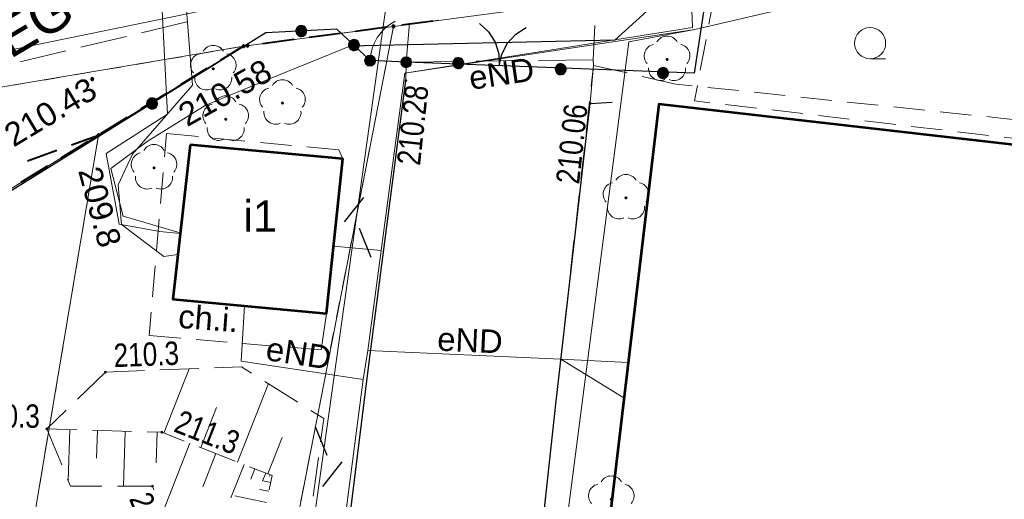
# Model space of a CAD drawing. Header units: metres. Extents: x 7419414 to 7419803, y 5549484 to 5549731.
# Tile 25 of 102: x 7419476 to 7419507, y 5549615 to 5549631. Entities that reach past the tile are written whole.
import ezdxf
from ezdxf.enums import TextEntityAlignment as Align

# ---------------------------------------------------------------- set-up
doc = ezdxf.new("R2010")
doc.units = ezdxf.units.M
doc.header["$MEASUREMENT"] = 0
doc.layers.get('0').update_dxf_attribs({"color": 250})
for name, color, linetype, lineweight in [('BUBZ01', 250, 'Continuous', 0), ('BUBZ01_1', 250, 'Continuous', 0), ('EGBU', 7, 'Continuous', 53), ('EGBU_O', 7, 'Continuous', 53), ('EGDE', 7, 'Continuous', 13), ('EGUG', 96, 'Continuous', 13), ('GELULI_O', 7, 'Continuous', 13), ('GUPPRZ_O', 7, 'Continuous', 13), ('KTKR01', 18, 'Continuous', 30), ('KTOK04', 18, 'Continuous', 13), ('LINIE ROZGRANICZAJĄCE MPZP', 212, 'Continuous', 0), ('OBOP02_01', 96, 'Continuous', 13), ('OTKC', 7, 'Continuous', 13), ('OTKC_O', 7, 'Continuous', 13), ('OTKJ', 7, 'Continuous', 13), ('OTOO', 7, 'Continuous', 30), ('OTRS_O', 7, 'Continuous', 13), ('PTTL05', 18, 'Continuous', 13), ('RTPW01', 250, 'Continuous', 0), ('RTPW02', 250, 'Continuous', 0), ('SUEP', 1, 'Continuous', 13), ('SUEP_O', 1, 'Continuous', 13), ('SULO', 7, 'Continuous', 30), ('sutp', 250, 'Continuous', 0), ('SUWP', 5, 'Continuous', 13)]:
    doc.layers.add(name, color=color, linetype=linetype, lineweight=lineweight)
doc.styles.add('Arial', font='arial.ttf')

# ---------------------------------------------------------------- blocks, each defined once
blk = doc.blocks.new('OBOP02_01_1')
at = {"layer": 'OBOP02_01', "linetype": 'Continuous', "lineweight": 13}
h = blk.add_hatch(color=96, dxfattribs=at)
edge = h.paths.add_edge_path()
edge.add_arc((0, 0), 0.005, 0, 360)
at = {"layer": 'OBOP02_01', "color": 96, "linetype": 'Continuous', "lineweight": 13}
for centre, start, end in [((0, 0.0375), 30.1471, 149.8529), ((-0.0357, 0.0116), 102.1471, 221.8529), ((0.0357, 0.0116), 318.1471, 77.8529), ((-0.022, -0.0303), 174.1472, 293.8529), ((0.022, -0.0303), 246.1471, 5.8529)]:
    blk.add_arc(centre, 0.0375, start, end, dxfattribs=at)
blk = doc.blocks.new('PTTL05_01')
at = {"layer": 'PTTL05', "color": 250, "linetype": 'Continuous', "lineweight": 13}
blk.add_line((0, -0.05), (0.05, -0.05), dxfattribs=at)
at = {"color": 250, "linetype": 'Continuous', "lineweight": 13}
blk.add_wipeout([(0.05, 0), (0.0499, 0.0031), (0.0496, 0.0063), (0.0491, 0.0094), (0.0484, 0.0124), (0.0476, 0.0155), (0.0465, 0.0184), (0.0452, 0.0213), (0.0438, 0.0241), (0.0422, 0.0268), (0.0405, 0.0294), (0.0385, 0.0319), (0.0364, 0.0342), (0.0342, 0.0364), (0.0319, 0.0385), (0.0294, 0.0405), (0.0268, 0.0422), (0.0241, 0.0438), (0.0213, 0.0452), (0.0184, 0.0465), (0.0155, 0.0476), (0.0124, 0.0484), (0.0094, 0.0491), (0.0063, 0.0496), (0.0031, 0.0499), (0, 0.05), (-0.0031, 0.0499), (-0.0063, 0.0496), (-0.0094, 0.0491), (-0.0124, 0.0484), (-0.0155, 0.0476), (-0.0184, 0.0465), (-0.0213, 0.0452), (-0.0241, 0.0438), (-0.0268, 0.0422), (-0.0294, 0.0405), (-0.0319, 0.0385), (-0.0342, 0.0364), (-0.0364, 0.0342), (-0.0385, 0.0319), (-0.0405, 0.0294), (-0.0422, 0.0268), (-0.0438, 0.0241), (-0.0452, 0.0213), (-0.0465, 0.0184), (-0.0476, 0.0155), (-0.0484, 0.0124), (-0.0491, 0.0094), (-0.0496, 0.0063), (-0.0499, 0.0031), (-0.05, 0), (-0.0499, -0.0031), (-0.0496, -0.0063), (-0.0491, -0.0094), (-0.0484, -0.0124), (-0.0476, -0.0155), (-0.0465, -0.0184), (-0.0452, -0.0213), (-0.0438, -0.0241), (-0.0422, -0.0268), (-0.0405, -0.0294), (-0.0385, -0.0319), (-0.0364, -0.0342), (-0.0342, -0.0364), (-0.0319, -0.0385), (-0.0294, -0.0405), (-0.0268, -0.0422), (-0.0241, -0.0438), (-0.0213, -0.0452), (-0.0184, -0.0465), (-0.0155, -0.0476), (-0.0124, -0.0484), (-0.0094, -0.0491), (-0.0063, -0.0496), (-0.0031, -0.0499), (0, -0.05), (0.0031, -0.0499), (0.0063, -0.0496), (0.0094, -0.0491), (0.0124, -0.0484), (0.0155, -0.0476), (0.0184, -0.0465), (0.0213, -0.0452), (0.0241, -0.0438), (0.0268, -0.0422), (0.0294, -0.0405), (0.0319, -0.0385), (0.0342, -0.0364), (0.0364, -0.0342), (0.0385, -0.0319), (0.0405, -0.0294), (0.0422, -0.0268), (0.0438, -0.0241), (0.0452, -0.0213), (0.0465, -0.0184), (0.0476, -0.0155), (0.0484, -0.0124), (0.0491, -0.0094), (0.0496, -0.0063)], dxfattribs=at).dxf.layer = 'PTTL05'
at = {"layer": 'PTTL05', "color": 250, "linetype": 'Continuous', "lineweight": 13}
blk.add_circle((0, 0), 0.05, dxfattribs=at)
blk = doc.blocks.new('RTPW01')
at = {"layer": 'RTPW01', "linetype": 'Continuous', "lineweight": 13}
h = blk.add_hatch(color=250, dxfattribs=at)
edge = h.paths.add_edge_path()
edge.add_arc((0, 0), 0.0045, 0, 360)
blk = doc.blocks.new('RTPW02_1')
at = {"layer": 'RTPW02', "linetype": 'Continuous', "lineweight": 13}
h = blk.add_hatch(color=250, dxfattribs=at)
edge = h.paths.add_edge_path()
edge.add_arc((0, 0), 0.0045, 0, 360)

msp = doc.modelspace()

# ---------------------------------------------------------------- hatches: boundary and pattern name
at = {"linetype": 'Continuous'}
for points in [[(7419484.764, 5549630.285), (7419484.719, 5549630.289), (7419484.676, 5549630.304), (7419484.638, 5549630.33), (7419484.608, 5549630.365), (7419484.589, 5549630.406), (7419484.58, 5549630.451), (7419484.584, 5549630.496), (7419484.599, 5549630.539), (7419484.625, 5549630.577), (7419484.66, 5549630.607), (7419484.701, 5549630.626), (7419484.746, 5549630.635), (7419484.791, 5549630.631), (7419484.834, 5549630.616), (7419484.872, 5549630.59), (7419484.902, 5549630.555), (7419484.921, 5549630.514), (7419484.93, 5549630.469), (7419484.926, 5549630.424), (7419484.911, 5549630.381), (7419484.885, 5549630.343), (7419484.85, 5549630.313), (7419484.809, 5549630.294)], [(7419484.764, 5549630.285), (7419484.719, 5549630.289), (7419484.676, 5549630.304), (7419484.638, 5549630.33), (7419484.608, 5549630.365), (7419484.589, 5549630.406), (7419484.58, 5549630.451), (7419484.584, 5549630.496), (7419484.599, 5549630.539), (7419484.625, 5549630.577), (7419484.66, 5549630.607), (7419484.701, 5549630.626), (7419484.746, 5549630.635), (7419484.791, 5549630.631), (7419484.834, 5549630.616), (7419484.872, 5549630.59), (7419484.902, 5549630.555), (7419484.921, 5549630.514), (7419484.93, 5549630.469), (7419484.926, 5549630.424), (7419484.911, 5549630.381), (7419484.885, 5549630.343), (7419484.85, 5549630.313), (7419484.809, 5549630.294)], [(7419487.71, 5549630.565), (7419487.696, 5549630.567), (7419487.684, 5549630.574), (7419487.674, 5549630.584), (7419487.667, 5549630.596), (7419487.665, 5549630.61), (7419487.667, 5549630.624), (7419487.674, 5549630.636), (7419487.684, 5549630.646), (7419487.696, 5549630.653), (7419487.71, 5549630.655), (7419487.724, 5549630.653), (7419487.736, 5549630.646), (7419487.746, 5549630.636), (7419487.753, 5549630.624), (7419487.755, 5549630.61), (7419487.753, 5549630.596), (7419487.746, 5549630.584), (7419487.736, 5549630.574), (7419487.724, 5549630.567)], [(7419486.452, 5549629.835), (7419486.407, 5549629.839), (7419486.364, 5549629.855), (7419486.327, 5549629.881), (7419486.297, 5549629.916), (7419486.278, 5549629.958), (7419486.27, 5549630.003), (7419486.274, 5549630.048), (7419486.29, 5549630.091), (7419486.316, 5549630.128), (7419486.351, 5549630.158), (7419486.393, 5549630.177), (7419486.438, 5549630.185), (7419486.483, 5549630.181), (7419486.526, 5549630.165), (7419486.563, 5549630.139), (7419486.593, 5549630.104), (7419486.612, 5549630.062), (7419486.62, 5549630.017), (7419486.616, 5549629.972), (7419486.6, 5549629.929), (7419486.574, 5549629.892), (7419486.539, 5549629.862), (7419486.497, 5549629.843)], [(7419486.452, 5549629.835), (7419486.407, 5549629.839), (7419486.364, 5549629.855), (7419486.327, 5549629.881), (7419486.297, 5549629.916), (7419486.278, 5549629.958), (7419486.27, 5549630.003), (7419486.274, 5549630.048), (7419486.29, 5549630.091), (7419486.316, 5549630.128), (7419486.351, 5549630.158), (7419486.393, 5549630.177), (7419486.438, 5549630.185), (7419486.483, 5549630.181), (7419486.526, 5549630.165), (7419486.563, 5549630.139), (7419486.593, 5549630.104), (7419486.612, 5549630.062), (7419486.62, 5549630.017), (7419486.616, 5549629.972), (7419486.6, 5549629.929), (7419486.574, 5549629.892), (7419486.539, 5549629.862), (7419486.497, 5549629.843)], [(7419482.9, 5549629.925), (7419482.886, 5549629.927), (7419482.874, 5549629.934), (7419482.864, 5549629.944), (7419482.857, 5549629.956), (7419482.855, 5549629.97), (7419482.857, 5549629.984), (7419482.864, 5549629.996), (7419482.874, 5549630.006), (7419482.886, 5549630.013), (7419482.9, 5549630.015), (7419482.914, 5549630.013), (7419482.926, 5549630.006), (7419482.936, 5549629.996), (7419482.943, 5549629.984), (7419482.945, 5549629.97), (7419482.943, 5549629.956), (7419482.936, 5549629.944), (7419482.926, 5549629.934), (7419482.914, 5549629.927)], [(7419483.033, 5549629.948), (7419483.021, 5549629.95), (7419483.011, 5549629.954), (7419483.001, 5549629.961), (7419482.994, 5549629.97), (7419482.99, 5549629.981), (7419482.988, 5549629.993), (7419482.99, 5549630.005), (7419482.994, 5549630.016), (7419483.001, 5549630.025), (7419483.011, 5549630.032), (7419483.021, 5549630.036), (7419483.033, 5549630.038), (7419483.045, 5549630.036), (7419483.056, 5549630.032), (7419483.065, 5549630.025), (7419483.072, 5549630.016), (7419483.076, 5549630.005), (7419483.078, 5549629.993), (7419483.076, 5549629.981), (7419483.072, 5549629.97), (7419483.065, 5549629.961), (7419483.056, 5549629.954), (7419483.045, 5549629.95)], [(7419489.777, 5549629.256), (7419489.732, 5549629.266), (7419489.692, 5549629.287), (7419489.658, 5549629.318), (7419489.633, 5549629.356), (7419489.619, 5549629.4), (7419489.617, 5549629.445), (7419489.627, 5549629.49), (7419489.648, 5549629.531), (7419489.679, 5549629.564), (7419489.717, 5549629.589), (7419489.761, 5549629.603), (7419489.806, 5549629.605), (7419489.851, 5549629.595), (7419489.891, 5549629.574), (7419489.925, 5549629.544), (7419489.95, 5549629.505), (7419489.964, 5549629.462), (7419489.966, 5549629.416), (7419489.956, 5549629.371), (7419489.935, 5549629.331), (7419489.904, 5549629.297), (7419489.866, 5549629.272), (7419489.822, 5549629.258)], [(7419493.063, 5549629.061), (7419493.018, 5549629.071), (7419492.978, 5549629.092), (7419492.944, 5549629.122), (7419492.919, 5549629.161), (7419492.905, 5549629.204), (7419492.903, 5549629.25), (7419492.913, 5549629.295), (7419492.934, 5549629.335), (7419492.965, 5549629.369), (7419493.003, 5549629.394), (7419493.047, 5549629.408), (7419493.092, 5549629.41), (7419493.137, 5549629.4), (7419493.177, 5549629.379), (7419493.211, 5549629.348), (7419493.236, 5549629.31), (7419493.25, 5549629.266), (7419493.252, 5549629.221), (7419493.242, 5549629.176), (7419493.221, 5549629.136), (7419493.191, 5549629.102), (7419493.152, 5549629.077), (7419493.109, 5549629.063)], [(7419496.345, 5549628.939), (7419496.3, 5549628.948), (7419496.259, 5549628.969), (7419496.226, 5549629), (7419496.201, 5549629.038), (7419496.187, 5549629.082), (7419496.185, 5549629.128), (7419496.195, 5549629.172), (7419496.216, 5549629.213), (7419496.246, 5549629.247), (7419496.285, 5549629.271), (7419496.328, 5549629.285), (7419496.374, 5549629.287), (7419496.419, 5549629.278), (7419496.459, 5549629.257), (7419496.493, 5549629.226), (7419496.518, 5549629.187), (7419496.532, 5549629.144), (7419496.534, 5549629.098), (7419496.524, 5549629.054), (7419496.503, 5549629.013), (7419496.472, 5549628.979), (7419496.434, 5549628.955), (7419496.39, 5549628.941)], [(7419478.05, 5549628.875), (7419478.038, 5549628.877), (7419478.027, 5549628.881), (7419478.018, 5549628.888), (7419478.011, 5549628.898), (7419478.007, 5549628.908), (7419478.005, 5549628.92), (7419478.007, 5549628.932), (7419478.011, 5549628.943), (7419478.018, 5549628.952), (7419478.027, 5549628.959), (7419478.038, 5549628.963), (7419478.05, 5549628.965), (7419478.062, 5549628.963), (7419478.072, 5549628.959), (7419478.082, 5549628.952), (7419478.089, 5549628.943), (7419478.093, 5549628.932), (7419478.095, 5549628.92), (7419478.093, 5549628.908), (7419478.089, 5549628.898), (7419478.082, 5549628.888), (7419478.072, 5549628.881), (7419478.062, 5549628.877)], [(7419479.971, 5549627.962), (7419479.925, 5549627.967), (7419479.883, 5549627.983), (7419479.845, 5549628.01), (7419479.817, 5549628.045), (7419479.798, 5549628.087), (7419479.79, 5549628.132), (7419479.795, 5549628.177), (7419479.811, 5549628.22), (7419479.838, 5549628.257), (7419479.873, 5549628.286), (7419479.915, 5549628.305), (7419479.96, 5549628.312), (7419480.005, 5549628.307), (7419480.048, 5549628.291), (7419480.085, 5549628.265), (7419480.114, 5549628.229), (7419480.133, 5549628.188), (7419480.14, 5549628.143), (7419480.136, 5549628.097), (7419480.119, 5549628.054), (7419480.093, 5549628.017), (7419480.057, 5549627.988), (7419480.016, 5549627.97)], [(7419479.971, 5549627.962), (7419479.925, 5549627.967), (7419479.883, 5549627.983), (7419479.845, 5549628.01), (7419479.817, 5549628.045), (7419479.798, 5549628.087), (7419479.79, 5549628.132), (7419479.795, 5549628.177), (7419479.811, 5549628.22), (7419479.838, 5549628.257), (7419479.873, 5549628.286), (7419479.915, 5549628.305), (7419479.96, 5549628.312), (7419480.005, 5549628.307), (7419480.048, 5549628.291), (7419480.085, 5549628.265), (7419480.114, 5549628.229), (7419480.133, 5549628.188), (7419480.14, 5549628.143), (7419480.136, 5549628.097), (7419480.119, 5549628.054), (7419480.093, 5549628.017), (7419480.057, 5549627.988), (7419480.016, 5549627.97)], [(7419478.25, 5549627.075), (7419478.236, 5549627.077), (7419478.224, 5549627.084), (7419478.214, 5549627.094), (7419478.207, 5549627.106), (7419478.205, 5549627.12), (7419478.207, 5549627.134), (7419478.214, 5549627.146), (7419478.224, 5549627.156), (7419478.236, 5549627.163), (7419478.25, 5549627.165), (7419478.264, 5549627.163), (7419478.276, 5549627.156), (7419478.286, 5549627.146), (7419478.293, 5549627.134), (7419478.295, 5549627.12), (7419478.293, 5549627.106), (7419478.286, 5549627.094), (7419478.276, 5549627.084), (7419478.264, 5549627.077)]]:
    msp.add_hatch(color=0, dxfattribs=at).paths.add_polyline_path(points)
at = {"layer": 'KTOK04', "linetype": 'Continuous', "lineweight": 13}
h = msp.add_hatch(color=250, dxfattribs=at)
edge = h.paths.add_edge_path()
edge.add_arc((7419486.96, 5549629.51), 0.175, 0, 360)
h = msp.add_hatch(color=250, dxfattribs=at)
edge = h.paths.add_edge_path()
edge.add_arc((7419488.12, 5549629.46), 0.17, 0, 360)

# ---------------------------------------------------------------- linework, layer by layer
at = {"color": 0, "linetype": 'Continuous'}
for p, q in [((7419486.745, 5549625.126), (7419486.13, 5549624.339)), ((7419486.606, 5549624.136), (7419486.981, 5549623.21)), ((7419485.584, 5549616.842), (7419485.209, 5549617.768)), ((7419485.446, 5549615.852), (7419486.061, 5549616.639))]:
    msp.add_line(p, q, dxfattribs=at)
at = {"color": 0, "linetype": 'Continuous', "flags": 128}
for points in [[(7419484.93, 5549630.469), (7419484.921, 5549630.514), (7419484.902, 5549630.555), (7419484.872, 5549630.59), (7419484.834, 5549630.616), (7419484.791, 5549630.631), (7419484.746, 5549630.635), (7419484.701, 5549630.626), (7419484.66, 5549630.607), (7419484.625, 5549630.577), (7419484.599, 5549630.539), (7419484.584, 5549630.496), (7419484.58, 5549630.451), (7419484.589, 5549630.406), (7419484.608, 5549630.365), (7419484.638, 5549630.33), (7419484.676, 5549630.304), (7419484.719, 5549630.289), (7419484.764, 5549630.285), (7419484.809, 5549630.294), (7419484.85, 5549630.313), (7419484.885, 5549630.343), (7419484.911, 5549630.381), (7419484.926, 5549630.424), (7419484.93, 5549630.469)], [(7419484.93, 5549630.469), (7419484.921, 5549630.514), (7419484.902, 5549630.555), (7419484.872, 5549630.59), (7419484.834, 5549630.616), (7419484.791, 5549630.631), (7419484.746, 5549630.635), (7419484.701, 5549630.626), (7419484.66, 5549630.607), (7419484.625, 5549630.577), (7419484.599, 5549630.539), (7419484.584, 5549630.496), (7419484.58, 5549630.451), (7419484.589, 5549630.406), (7419484.608, 5549630.365), (7419484.638, 5549630.33), (7419484.676, 5549630.304), (7419484.719, 5549630.289), (7419484.764, 5549630.285), (7419484.809, 5549630.294), (7419484.85, 5549630.313), (7419484.885, 5549630.343), (7419484.911, 5549630.381), (7419484.926, 5549630.424), (7419484.93, 5549630.469)], [(7419487.71, 5549630.565), (7419487.724, 5549630.567), (7419487.736, 5549630.574), (7419487.746, 5549630.584), (7419487.753, 5549630.596), (7419487.755, 5549630.61), (7419487.753, 5549630.624), (7419487.746, 5549630.636), (7419487.736, 5549630.646), (7419487.724, 5549630.653), (7419487.71, 5549630.655), (7419487.696, 5549630.653), (7419487.684, 5549630.646), (7419487.674, 5549630.636), (7419487.667, 5549630.624), (7419487.665, 5549630.61), (7419487.667, 5549630.596), (7419487.674, 5549630.584), (7419487.684, 5549630.574), (7419487.696, 5549630.567), (7419487.71, 5549630.565)], [(7419486.574, 5549629.892), (7419486.6, 5549629.929), (7419486.616, 5549629.972), (7419486.62, 5549630.017), (7419486.612, 5549630.062), (7419486.593, 5549630.104), (7419486.563, 5549630.139), (7419486.526, 5549630.165), (7419486.483, 5549630.181), (7419486.438, 5549630.185), (7419486.393, 5549630.177), (7419486.351, 5549630.158), (7419486.316, 5549630.128), (7419486.29, 5549630.091), (7419486.274, 5549630.048), (7419486.27, 5549630.003), (7419486.278, 5549629.958), (7419486.297, 5549629.916), (7419486.327, 5549629.881), (7419486.364, 5549629.855), (7419486.407, 5549629.839), (7419486.452, 5549629.835), (7419486.497, 5549629.843), (7419486.539, 5549629.862), (7419486.574, 5549629.892)], [(7419486.574, 5549629.892), (7419486.6, 5549629.929), (7419486.616, 5549629.972), (7419486.62, 5549630.017), (7419486.612, 5549630.062), (7419486.593, 5549630.104), (7419486.563, 5549630.139), (7419486.526, 5549630.165), (7419486.483, 5549630.181), (7419486.438, 5549630.185), (7419486.393, 5549630.177), (7419486.351, 5549630.158), (7419486.316, 5549630.128), (7419486.29, 5549630.091), (7419486.274, 5549630.048), (7419486.27, 5549630.003), (7419486.278, 5549629.958), (7419486.297, 5549629.916), (7419486.327, 5549629.881), (7419486.364, 5549629.855), (7419486.407, 5549629.839), (7419486.452, 5549629.835), (7419486.497, 5549629.843), (7419486.539, 5549629.862), (7419486.574, 5549629.892)], [(7419482.9, 5549629.925), (7419482.914, 5549629.927), (7419482.926, 5549629.934), (7419482.936, 5549629.944), (7419482.943, 5549629.956), (7419482.945, 5549629.97), (7419482.943, 5549629.984), (7419482.936, 5549629.996), (7419482.926, 5549630.006), (7419482.914, 5549630.013), (7419482.9, 5549630.015), (7419482.886, 5549630.013), (7419482.874, 5549630.006), (7419482.864, 5549629.996), (7419482.857, 5549629.984), (7419482.855, 5549629.97), (7419482.857, 5549629.956), (7419482.864, 5549629.944), (7419482.874, 5549629.934), (7419482.886, 5549629.927), (7419482.9, 5549629.925)], [(7419482.988, 5549629.993), (7419482.99, 5549629.981), (7419482.994, 5549629.97), (7419483.001, 5549629.961), (7419483.011, 5549629.954), (7419483.021, 5549629.95), (7419483.033, 5549629.948), (7419483.045, 5549629.95), (7419483.056, 5549629.954), (7419483.065, 5549629.961), (7419483.072, 5549629.97), (7419483.076, 5549629.981), (7419483.078, 5549629.993), (7419483.076, 5549630.005), (7419483.072, 5549630.016), (7419483.065, 5549630.025), (7419483.056, 5549630.032), (7419483.045, 5549630.036), (7419483.033, 5549630.038), (7419483.021, 5549630.036), (7419483.011, 5549630.032), (7419483.001, 5549630.025), (7419482.994, 5549630.016), (7419482.99, 5549630.005), (7419482.988, 5549629.993)], [(7419489.966, 5549629.416), (7419489.964, 5549629.462), (7419489.95, 5549629.505), (7419489.925, 5549629.544), (7419489.891, 5549629.574), (7419489.851, 5549629.595), (7419489.806, 5549629.605), (7419489.761, 5549629.603), (7419489.717, 5549629.589), (7419489.679, 5549629.564), (7419489.648, 5549629.531), (7419489.627, 5549629.49), (7419489.617, 5549629.445), (7419489.619, 5549629.4), (7419489.633, 5549629.356), (7419489.658, 5549629.318), (7419489.692, 5549629.287), (7419489.732, 5549629.266), (7419489.777, 5549629.256), (7419489.822, 5549629.258), (7419489.866, 5549629.272), (7419489.904, 5549629.297), (7419489.935, 5549629.331), (7419489.956, 5549629.371), (7419489.966, 5549629.416)], [(7419493.252, 5549629.221), (7419493.25, 5549629.266), (7419493.236, 5549629.31), (7419493.211, 5549629.348), (7419493.177, 5549629.379), (7419493.137, 5549629.4), (7419493.092, 5549629.41), (7419493.047, 5549629.408), (7419493.003, 5549629.394), (7419492.965, 5549629.369), (7419492.934, 5549629.335), (7419492.913, 5549629.295), (7419492.903, 5549629.25), (7419492.905, 5549629.204), (7419492.919, 5549629.161), (7419492.944, 5549629.122), (7419492.978, 5549629.092), (7419493.018, 5549629.071), (7419493.063, 5549629.061), (7419493.109, 5549629.063), (7419493.152, 5549629.077), (7419493.191, 5549629.102), (7419493.221, 5549629.136), (7419493.242, 5549629.176), (7419493.252, 5549629.221)], [(7419496.534, 5549629.098), (7419496.532, 5549629.144), (7419496.518, 5549629.187), (7419496.493, 5549629.226), (7419496.459, 5549629.257), (7419496.419, 5549629.278), (7419496.374, 5549629.287), (7419496.328, 5549629.285), (7419496.285, 5549629.271), (7419496.246, 5549629.247), (7419496.216, 5549629.213), (7419496.195, 5549629.172), (7419496.185, 5549629.128), (7419496.187, 5549629.082), (7419496.201, 5549629.038), (7419496.226, 5549629), (7419496.259, 5549628.969), (7419496.3, 5549628.948), (7419496.345, 5549628.939), (7419496.39, 5549628.941), (7419496.434, 5549628.955), (7419496.472, 5549628.979), (7419496.503, 5549629.013), (7419496.524, 5549629.054), (7419496.534, 5549629.098)], [(7419478.005, 5549628.92), (7419478.007, 5549628.908), (7419478.011, 5549628.898), (7419478.018, 5549628.888), (7419478.027, 5549628.881), (7419478.038, 5549628.877), (7419478.05, 5549628.875), (7419478.062, 5549628.877), (7419478.072, 5549628.881), (7419478.082, 5549628.888), (7419478.089, 5549628.898), (7419478.093, 5549628.908), (7419478.095, 5549628.92), (7419478.093, 5549628.932), (7419478.089, 5549628.943), (7419478.082, 5549628.952), (7419478.072, 5549628.959), (7419478.062, 5549628.963), (7419478.05, 5549628.965), (7419478.038, 5549628.963), (7419478.027, 5549628.959), (7419478.018, 5549628.952), (7419478.011, 5549628.943), (7419478.007, 5549628.932), (7419478.005, 5549628.92)], [(7419480.114, 5549628.229), (7419480.085, 5549628.265), (7419480.048, 5549628.291), (7419480.005, 5549628.307), (7419479.96, 5549628.312), (7419479.915, 5549628.305), (7419479.873, 5549628.286), (7419479.838, 5549628.257), (7419479.811, 5549628.22), (7419479.795, 5549628.177), (7419479.79, 5549628.132), (7419479.798, 5549628.087), (7419479.817, 5549628.045), (7419479.845, 5549628.01), (7419479.883, 5549627.983), (7419479.925, 5549627.967), (7419479.971, 5549627.962), (7419480.016, 5549627.97), (7419480.057, 5549627.988), (7419480.093, 5549628.017), (7419480.119, 5549628.054), (7419480.136, 5549628.097), (7419480.14, 5549628.143), (7419480.133, 5549628.188), (7419480.114, 5549628.229)], [(7419480.114, 5549628.229), (7419480.085, 5549628.265), (7419480.048, 5549628.291), (7419480.005, 5549628.307), (7419479.96, 5549628.312), (7419479.915, 5549628.305), (7419479.873, 5549628.286), (7419479.838, 5549628.257), (7419479.811, 5549628.22), (7419479.795, 5549628.177), (7419479.79, 5549628.132), (7419479.798, 5549628.087), (7419479.817, 5549628.045), (7419479.845, 5549628.01), (7419479.883, 5549627.983), (7419479.925, 5549627.967), (7419479.971, 5549627.962), (7419480.016, 5549627.97), (7419480.057, 5549627.988), (7419480.093, 5549628.017), (7419480.119, 5549628.054), (7419480.136, 5549628.097), (7419480.14, 5549628.143), (7419480.133, 5549628.188), (7419480.114, 5549628.229)], [(7419478.25, 5549627.075), (7419478.264, 5549627.077), (7419478.276, 5549627.084), (7419478.286, 5549627.094), (7419478.293, 5549627.106), (7419478.295, 5549627.12), (7419478.293, 5549627.134), (7419478.286, 5549627.146), (7419478.276, 5549627.156), (7419478.264, 5549627.163), (7419478.25, 5549627.165), (7419478.236, 5549627.163), (7419478.224, 5549627.156), (7419478.214, 5549627.146), (7419478.207, 5549627.134), (7419478.205, 5549627.12), (7419478.207, 5549627.106), (7419478.214, 5549627.094), (7419478.224, 5549627.084), (7419478.236, 5549627.077), (7419478.25, 5549627.075)]]:
    msp.add_lwpolyline(points, close=True, dxfattribs=at)
for points in [[(7419490.473, 5549630.7), (7419490.762, 5549630.436), (7419490.972, 5549630.105), (7419491.09, 5549629.732), (7419491.107, 5549629.341)], [(7419491.107, 5549629.341), (7419491.192, 5549629.723), (7419491.373, 5549630.07), (7419491.637, 5549630.359), (7419491.967, 5549630.57)]]:
    msp.add_lwpolyline(points, dxfattribs=at)
at = {"layer": 'BUBZ01', "color": 250, "linetype": 'Continuous', "lineweight": 13}
for p, q in [((7419478.47, 5549619.52), (7419477.572, 5549618.651)), ((7419478.47, 5549619.52), (7419479.719, 5549619.569)), ((7419480.219, 5549619.588), (7419481.468, 5549619.637)), ((7419483.582, 5549619.223), (7419484.64, 5549618.558)), ((7419477.213, 5549618.303), (7419476.59, 5549617.7)), ((7419477.556, 5549617.671), (7419476.59, 5549617.7)), ((7419476.59, 5549617.7), (7419477.067, 5549616.545)), ((7419479.305, 5549617.619), (7419478.056, 5549617.656)), ((7419482.63, 5549616.667), (7419481.466, 5549617.124)), ((7419485.305, 5549616.784), (7419485.132, 5549615.546))]:
    msp.add_line(p, q, dxfattribs=at)
at = {"layer": 'BUBZ01', "color": 250, "linetype": 'Continuous', "lineweight": 13, "flags": 128}
for points in [[(7419481.967, 5549619.656), (7419482.84, 5549619.69), (7419483.159, 5549619.489)], [(7419485.064, 5549618.292), (7419485.48, 5549618.03), (7419485.375, 5549617.279)], [(7419481.001, 5549617.307), (7419480.28, 5549617.59), (7419479.805, 5549617.604)], [(7419483.723, 5549615.739), (7419483.82, 5549616.2), (7419483.095, 5549616.485)], [(7419477.258, 5549616.083), (7419477.35, 5549615.86), (7419478.359, 5549615.86)], [(7419478.859, 5549615.86), (7419479.98, 5549615.86), (7419480.028, 5549615.74)]]:
    msp.add_lwpolyline(points, dxfattribs=at)
at = {"layer": 'BUBZ01_1', "color": 250, "linetype": 'Continuous', "lineweight": 13}
for p, q in [((7419481.159, 5549619.625), (7419480.349, 5549617.563)), ((7419483.697, 5549619.151), (7419482.709, 5549616.636)), ((7419482.036, 5549618.389), (7419481.529, 5549617.099)), ((7419477.279, 5549616.032), (7419477.328, 5549617.678)), ((7419478.187, 5549616.756), (7419478.214, 5549617.652)), ((7419479.047, 5549615.86), (7419479.099, 5549617.625)), ((7419480.103, 5549616.61), (7419480.132, 5549617.594)), ((7419480.314, 5549615.025), (7419481.182, 5549617.236)), ((7419484.139, 5549617.42), (7419483.681, 5549616.255)), ((7419481.596, 5549615.842), (7419482.015, 5549616.909)), ((7419482.499, 5549615.488), (7419482.918, 5549616.554)), ((7419483.136, 5549616.09), (7419483.265, 5549616.418)), ((7419483.515, 5549616.036), (7419483.612, 5549616.282)), ((7419483.734, 5549616.186), (7419483.751, 5549616.227)), ((7419483.519, 5549616.038), (7419483.775, 5549615.984)), ((7419483.416, 5549615.759), (7419483.714, 5549615.696)), ((7419482.618, 5549615.552), (7419483.638, 5549615.337))]:
    msp.add_line(p, q, dxfattribs=at)
at = {"layer": 'EGBU', "color": 250, "linetype": 'Continuous', "lineweight": 53, "flags": 128}
for points in [[(7419582.49, 5549618.24), (7419496.22, 5549628.11), (7419494.07, 5549609.98), (7419580.32, 5549599.97), (7419582.49, 5549618.24)], [(7419481.19, 5549626.81), (7419480.63, 5549621.86), (7419485.56, 5549621.4), (7419486.09, 5549626.36), (7419481.19, 5549626.81)]]:
    msp.add_lwpolyline(points, close=True, dxfattribs=at)
at = {"layer": 'EGDE', "color": 250, "linetype": 'Continuous', "lineweight": 0, "flags": 128}
msp.add_lwpolyline([(7419439.375, 5549501.456), (7419449.43, 5549604.09), (7419450.45, 5549614.49), (7419451.3, 5549617.85), (7419452.51, 5549620.06), (7419454.77, 5549622.45), (7419458.98, 5549625.04), (7419462.38, 5549626.43), (7419462.7, 5549626.56), (7419482.9, 5549629.97), (7419487.71, 5549630.61), (7419562.5, 5549640.55), (7419590.93, 5549644.33), (7419591.23, 5549646.31), (7419603.9, 5549648.9), (7419609.52, 5549650.05), (7419619.85, 5549651.97), (7419622.322, 5549652.355)], dxfattribs=at)
for points in [[(7419562.5, 5549640.55), (7419487.71, 5549630.61), (7419468.08, 5549529.97), (7419483.43, 5549529.18), (7419523.94, 5549526.59), (7419538.19, 5549526.4), (7419548.95, 5549525.8), (7419562.5, 5549640.55)], [(7419487.71, 5549630.61), (7419482.9, 5549629.97), (7419478.25, 5549627.12), (7419461.94, 5549530.29), (7419468.08, 5549529.97), (7419487.71, 5549630.61)], [(7419462.38, 5549626.43), (7419462.22, 5549620.86), (7419462.12, 5549617.26), (7419478.25, 5549627.12), (7419482.9, 5549629.97), (7419462.7, 5549626.56), (7419462.38, 5549626.43)], [(7419478.25, 5549627.12), (7419462.12, 5549617.26), (7419459.99, 5549593.07), (7419454.49, 5549530.64), (7419458.91, 5549530.45), (7419461.94, 5549530.29), (7419478.25, 5549627.12)]]:
    msp.add_lwpolyline(points, close=True, dxfattribs=at)
at = {"layer": 'EGUG', "color": 96, "linetype": 'Continuous', "lineweight": 13}
for p, q in [((7419489.171, 5549630.804), (7419488.675, 5549630.738)), ((7419488.675, 5549630.738), (7419489.171, 5549630.804)), ((7419486.544, 5549630.455), (7419486.048, 5549630.389)), ((7419486.048, 5549630.389), (7419486.544, 5549630.455)), ((7419487.71, 5549630.61), (7419487.04, 5549630.521)), ((7419487.04, 5549630.521), (7419487.71, 5549630.61)), ((7419487.611, 5549630.101), (7419487.71, 5549630.61)), ((7419487.71, 5549630.61), (7419487.611, 5549630.101)), ((7419488.18, 5549630.672), (7419487.71, 5549630.61)), ((7419487.71, 5549630.61), (7419488.18, 5549630.672)), ((7419484.562, 5549630.191), (7419484.066, 5549630.125)), ((7419484.066, 5549630.125), (7419484.562, 5549630.191)), ((7419485.553, 5549630.323), (7419485.057, 5549630.257)), ((7419485.057, 5549630.257), (7419485.553, 5549630.323)), ((7419481.921, 5549629.805), (7419481.428, 5549629.721)), ((7419481.428, 5549629.721), (7419481.921, 5549629.805)), ((7419482.9, 5549629.97), (7419482.414, 5549629.888)), ((7419482.414, 5549629.888), (7419482.9, 5549629.97)), ((7419482.9, 5549629.97), (7419482.493, 5549629.721)), ((7419482.493, 5549629.721), (7419482.9, 5549629.97)), ((7419483.57, 5549630.059), (7419482.9, 5549629.97)), ((7419482.9, 5549629.97), (7419483.57, 5549630.059)), ((7419479.949, 5549629.472), (7419479.456, 5549629.389)), ((7419479.456, 5549629.389), (7419479.949, 5549629.472)), ((7419480.935, 5549629.638), (7419480.442, 5549629.555)), ((7419480.442, 5549629.555), (7419480.935, 5549629.638)), ((7419487.419, 5549629.12), (7419487.515, 5549629.611)), ((7419487.515, 5549629.611), (7419487.419, 5549629.12)), ((7419478.963, 5549629.305), (7419478.47, 5549629.222)), ((7419478.47, 5549629.222), (7419478.963, 5549629.305)), ((7419482.067, 5549629.459), (7419481.641, 5549629.198)), ((7419481.641, 5549629.198), (7419482.067, 5549629.459)), ((7419476.991, 5549628.972), (7419476.498, 5549628.889)), ((7419476.498, 5549628.889), (7419476.991, 5549628.972)), ((7419477.977, 5549629.139), (7419477.484, 5549629.056)), ((7419477.484, 5549629.056), (7419477.977, 5549629.139)), ((7419481.214, 5549628.937), (7419480.788, 5549628.676)), ((7419480.788, 5549628.676), (7419481.214, 5549628.937)), ((7419476.005, 5549628.806), (7419475.512, 5549628.723)), ((7419475.512, 5549628.723), (7419476.005, 5549628.806)), ((7419487.228, 5549628.138), (7419487.324, 5549628.629)), ((7419487.324, 5549628.629), (7419487.228, 5549628.138)), ((7419480.362, 5549628.414), (7419479.936, 5549628.153)), ((7419479.936, 5549628.153), (7419480.362, 5549628.414)), ((7419479.509, 5549627.892), (7419479.083, 5549627.631)), ((7419479.083, 5549627.631), (7419479.509, 5549627.892)), ((7419487.036, 5549627.157), (7419487.132, 5549627.648)), ((7419487.132, 5549627.648), (7419487.036, 5549627.157)), ((7419478.657, 5549627.369), (7419478.25, 5549627.12)), ((7419478.25, 5549627.12), (7419478.657, 5549627.369)), ((7419478.25, 5549627.12), (7419477.651, 5549626.754)), ((7419477.651, 5549626.754), (7419478.25, 5549627.12)), ((7419478.192, 5549626.778), (7419478.25, 5549627.12)), ((7419478.25, 5549627.12), (7419478.192, 5549626.778)), ((7419486.845, 5549626.175), (7419486.941, 5549626.666)), ((7419486.941, 5549626.666), (7419486.845, 5549626.175)), ((7419477.224, 5549626.493), (7419476.797, 5549626.232)), ((7419476.797, 5549626.232), (7419477.224, 5549626.493)), ((7419478.026, 5549625.792), (7419478.109, 5549626.285)), ((7419478.109, 5549626.285), (7419478.026, 5549625.792)), ((7419476.371, 5549625.971), (7419475.944, 5549625.711)), ((7419475.944, 5549625.711), (7419476.371, 5549625.971)), ((7419486.654, 5549625.194), (7419486.749, 5549625.685)), ((7419486.749, 5549625.685), (7419486.654, 5549625.194)), ((7419477.86, 5549624.806), (7419477.943, 5549625.299)), ((7419477.943, 5549625.299), (7419477.86, 5549624.806)), ((7419486.462, 5549624.212), (7419486.558, 5549624.703)), ((7419486.558, 5549624.703), (7419486.462, 5549624.212)), ((7419477.694, 5549623.819), (7419477.777, 5549624.313)), ((7419477.777, 5549624.313), (7419477.694, 5549623.819)), ((7419486.271, 5549623.231), (7419486.366, 5549623.722)), ((7419486.366, 5549623.722), (7419486.271, 5549623.231)), ((7419477.528, 5549622.833), (7419477.611, 5549623.326)), ((7419477.611, 5549623.326), (7419477.528, 5549622.833)), ((7419486.079, 5549622.249), (7419486.175, 5549622.74)), ((7419486.175, 5549622.74), (7419486.079, 5549622.249)), ((7419477.362, 5549621.847), (7419477.445, 5549622.34)), ((7419477.445, 5549622.34), (7419477.362, 5549621.847)), ((7419485.888, 5549621.268), (7419485.984, 5549621.759)), ((7419485.984, 5549621.759), (7419485.888, 5549621.268)), ((7419477.196, 5549620.861), (7419477.279, 5549621.354)), ((7419477.279, 5549621.354), (7419477.196, 5549620.861)), ((7419485.696, 5549620.286), (7419485.792, 5549620.777)), ((7419485.792, 5549620.777), (7419485.696, 5549620.286)), ((7419477.03, 5549619.875), (7419477.113, 5549620.368)), ((7419477.113, 5549620.368), (7419477.03, 5549619.875)), ((7419485.505, 5549619.305), (7419485.601, 5549619.796)), ((7419485.601, 5549619.796), (7419485.505, 5549619.305)), ((7419476.864, 5549618.889), (7419476.947, 5549619.382)), ((7419476.947, 5549619.382), (7419476.864, 5549618.889)), ((7419485.313, 5549618.323), (7419485.409, 5549618.814)), ((7419485.409, 5549618.814), (7419485.313, 5549618.323)), ((7419476.697, 5549617.903), (7419476.781, 5549618.396)), ((7419476.781, 5549618.396), (7419476.697, 5549617.903)), ((7419485.122, 5549617.342), (7419485.218, 5549617.833)), ((7419485.218, 5549617.833), (7419485.122, 5549617.342)), ((7419476.531, 5549616.917), (7419476.614, 5549617.41)), ((7419476.614, 5549617.41), (7419476.531, 5549616.917)), ((7419484.931, 5549616.36), (7419485.026, 5549616.851)), ((7419485.026, 5549616.851), (7419484.931, 5549616.36)), ((7419476.365, 5549615.931), (7419476.448, 5549616.424)), ((7419476.448, 5549616.424), (7419476.365, 5549615.931)), ((7419484.739, 5549615.379), (7419484.835, 5549615.87)), ((7419484.835, 5549615.87), (7419484.739, 5549615.379))]:
    msp.add_line(p, q, dxfattribs=at)
at = {"layer": 'KTKR01', "color": 250, "linetype": 'Continuous', "lineweight": 30, "flags": 128}
for points in [[(7419511.76, 5549561.07), (7419501.08, 5549562.21), (7419487.52, 5549563.87), (7419475.84, 5549565.34), (7419459.15, 5549567.16), (7419461.02, 5549588.09), (7419461.83, 5549598.24), (7419467.04, 5549597.69), (7419477.13, 5549596.53), (7419479.54, 5549596.77), (7419480.61, 5549597.1), (7419481.38, 5549597.54), (7419482.83, 5549598.78), (7419484.07, 5549600.45), (7419484.63, 5549601.73), (7419484.8, 5549602.82), (7419485.63, 5549609.34), (7419486.93, 5549619.84), (7419488.11, 5549628.87)], [(7419580.11, 5549595.92), (7419574.15, 5549596.9), (7419566.16, 5549598.87), (7419556.5, 5549600.58), (7419546.32, 5549601.76), (7419538.45, 5549602.65), (7419516.11, 5549605.2), (7419502.67, 5549606.74), (7419495.51, 5549607.57), (7419494.31, 5549608.24), (7419492.6, 5549610.38), (7419492.27, 5549612.49), (7419492.93, 5549618.59), (7419494.02, 5549628.14), (7419494.726, 5549628.177)]]:
    msp.add_lwpolyline(points, dxfattribs=at)
at = {"layer": 'KTOK04', "color": 250, "linetype": 'Continuous', "lineweight": 13}
msp.add_line((7419486.96, 5549629.51), (7419488.12, 5549629.46), dxfattribs=at)
for centre, radius in [((7419486.96, 5549629.51), 0.175), ((7419488.12, 5549629.46), 0.175), ((7419488.12, 5549629.46), 0.17)]:
    msp.add_circle(centre, radius, dxfattribs=at)
msp.add_arc((7419488.459, 5549629.445), 1.5, 117.5319, 177.5319, dxfattribs=at)
at = {"layer": 'LINIE ROZGRANICZAJĄCE MPZP', "color": 212, "linetype": 'Continuous', "lineweight": 40}
for p, q in [((7419488.973, 5549630.778), (7419487.982, 5549630.646)), ((7419487.486, 5549630.58), (7419486.495, 5549630.448)), ((7419484.513, 5549630.185), (7419483.521, 5549630.053)), ((7419486, 5549630.382), (7419485.008, 5549630.251)), ((7419481.729, 5549629.254), (7419480.876, 5549628.732)), ((7419480.449, 5549628.471), (7419479.596, 5549627.949)), ((7419479.169, 5549627.688), (7419478.316, 5549627.166)), ((7419477.381, 5549626.807), (7419478.25, 5549627.12)), ((7419475.97, 5549626.299), (7419476.911, 5549626.638)), ((7419477.89, 5549626.905), (7419477.037, 5549626.384)), ((7419476.61, 5549626.123), (7419475.757, 5549625.601))]:
    msp.add_line(p, q, dxfattribs=at)
at = {"layer": 'LINIE ROZGRANICZAJĄCE MPZP', "color": 212, "linetype": 'Continuous', "lineweight": 40, "flags": 128}
msp.add_lwpolyline([(7419483.026, 5549629.987), (7419482.9, 5549629.97), (7419482.155, 5549629.514)], dxfattribs=at)
at = {"layer": 'OTKC', "color": 250, "linetype": 'Continuous', "lineweight": 13}
for p, q in [((7419494.056, 5549628.696), (7419494.13, 5549629.36)), ((7419494.13, 5549629.36), (7419495.206, 5549629.115)), ((7419495.694, 5549629.005), (7419496.77, 5549628.76)), ((7419496.77, 5549628.76), (7419497.296, 5549628.705)), ((7419497.793, 5549628.653), (7419498.788, 5549628.549)), ((7419493.89, 5549627.205), (7419494.001, 5549628.199)), ((7419499.285, 5549628.497), (7419500.28, 5549628.392)), ((7419500.777, 5549628.34), (7419501.771, 5549628.236)), ((7419496.22, 5549628.11), (7419496.146, 5549627.486)), ((7419496.985, 5549628.023), (7419496.22, 5549628.11)), ((7419498.475, 5549627.852), (7419497.481, 5549627.966)), ((7419502.269, 5549628.184), (7419503.263, 5549628.08)), ((7419503.76, 5549628.028), (7419504.755, 5549627.923)), ((7419499.965, 5549627.681), (7419498.972, 5549627.795)), ((7419501.455, 5549627.511), (7419500.462, 5549627.625)), ((7419505.252, 5549627.871), (7419506.247, 5549627.767)), ((7419506.744, 5549627.715), (7419507.27, 5549627.66)), ((7419507.27, 5549627.66), (7419508.151, 5549627.567)), ((7419502.946, 5549627.34), (7419501.952, 5549627.454)), ((7419504.436, 5549627.17), (7419503.442, 5549627.283)), ((7419480.365, 5549626.421), (7419480.43, 5549627.17)), ((7419480.43, 5549627.17), (7419481.453, 5549627.074)), ((7419481.95, 5549627.027), (7419482.946, 5549626.933)), ((7419496.087, 5549626.989), (7419495.969, 5549625.996)), ((7419505.926, 5549626.999), (7419504.933, 5549627.113)), ((7419507.416, 5549626.829), (7419506.423, 5549626.942)), ((7419481.19, 5549626.81), (7419481.107, 5549626.074)), ((7419481.897, 5549626.745), (7419481.19, 5549626.81)), ((7419483.391, 5549626.608), (7419482.395, 5549626.699)), ((7419483.444, 5549626.887), (7419484.44, 5549626.793)), ((7419484.937, 5549626.746), (7419485.96, 5549626.65)), ((7419485.96, 5549626.65), (7419486.09, 5549626.36)), ((7419493.724, 5549625.714), (7419493.835, 5549626.708)), ((7419484.885, 5549626.471), (7419483.889, 5549626.562)), ((7419486.09, 5549626.36), (7419485.383, 5549626.425)), ((7419480.236, 5549624.926), (7419480.322, 5549625.923)), ((7419481.051, 5549625.577), (7419480.938, 5549624.583)), ((7419495.91, 5549625.5), (7419495.793, 5549624.507)), ((7419493.558, 5549624.223), (7419493.668, 5549625.217)), ((7419480.107, 5549623.432), (7419480.193, 5549624.428)), ((7419480.882, 5549624.087), (7419480.769, 5549623.093)), ((7419495.734, 5549624.01), (7419495.616, 5549623.017)), ((7419493.392, 5549622.733), (7419493.502, 5549623.727)), ((7419479.978, 5549621.937), (7419480.064, 5549622.934)), ((7419480.713, 5549622.596), (7419480.63, 5549621.86)), ((7419495.557, 5549622.521), (7419495.439, 5549621.528)), ((7419493.225, 5549621.242), (7419493.336, 5549622.236)), ((7419480.63, 5549621.86), (7419481.353, 5549621.793)), ((7419481.85, 5549621.746), (7419482.846, 5549621.653)), ((7419483.344, 5549621.607), (7419484.34, 5549621.514)), ((7419479.87, 5549620.69), (7419479.935, 5549621.439)), ((7419484.837, 5549621.467), (7419485.56, 5549621.4)), ((7419485.56, 5549621.4), (7419485.39, 5549620.23)), ((7419495.381, 5549621.031), (7419495.263, 5549620.038)), ((7419480.886, 5549620.605), (7419479.87, 5549620.69)), ((7419493.059, 5549619.751), (7419493.17, 5549620.745)), ((7419482.381, 5549620.481), (7419481.384, 5549620.564)), ((7419483.876, 5549620.356), (7419482.879, 5549620.439)), ((7419485.39, 5549620.23), (7419484.374, 5549620.315)), ((7419495.204, 5549619.542), (7419495.086, 5549618.548)), ((7419492.93, 5549618.59), (7419493.004, 5549619.254)), ((7419492.869, 5549618.025), (7419492.93, 5549618.59)), ((7419495.027, 5549618.052), (7419494.909, 5549617.059)), ((7419492.708, 5549616.534), (7419492.815, 5549617.528)), ((7419494.851, 5549616.562), (7419494.733, 5549615.569)), ((7419492.546, 5549615.043), (7419492.654, 5549616.037))]:
    msp.add_line(p, q, dxfattribs=at)
at = {"layer": 'OTKJ', "color": 250, "linetype": 'Continuous', "lineweight": 13}
for p, q in [((7419481.087, 5549630.757), (7419479.628, 5549630.406)), ((7419488.12, 5549629.46), (7419488.224, 5549630.716)), ((7419494.167, 5549630.636), (7419494.114, 5549629.54)), ((7419479.142, 5549630.289), (7419477.684, 5549629.939)), ((7419477.198, 5549629.822), (7419475.739, 5549629.471)), ((7419489.867, 5549629.483), (7419488.12, 5549629.46)), ((7419488.12, 5549629.46), (7419489.867, 5549629.483)), ((7419491.867, 5549629.51), (7419490.367, 5549629.49)), ((7419490.367, 5549629.49), (7419491.867, 5549629.51)), ((7419494.114, 5549629.54), (7419492.367, 5549629.517)), ((7419492.367, 5549629.517), (7419494.114, 5549629.54)), ((7419494.114, 5549629.54), (7419494.13, 5549629.36)), ((7419488.11, 5549628.87), (7419488.12, 5549629.46)), ((7419494.13, 5549629.36), (7419494.01, 5549628.052))]:
    msp.add_line(p, q, dxfattribs=at)
at = {"layer": 'OTOO', "color": 250, "linetype": 'Continuous', "lineweight": 30, "flags": 128}
msp.add_lwpolyline([(7419497.36, 5549629.11), (7419488.12, 5549629.46), (7419486.96, 5549629.51), (7419485.89, 5549630.52), (7419483.62, 5549630.4), (7419469.934, 5549621.926), (7419462.302, 5549617.178), (7419462.169, 5549616.005), (7419461.714, 5549611.419), (7419460.596, 5549596.34), (7419458.286, 5549572.297), (7419457.053, 5549558.598), (7419454.642, 5549530.858), (7419469.69, 5549529.92)], dxfattribs=at)
at = {"layer": 'PTTL05', "color": 250, "linetype": 'Continuous', "lineweight": 13}
for p, q in [((7419498.02, 5549631.66), (7419497.834, 5549630.677)), ((7419497.741, 5549630.186), (7419497.556, 5549629.203)), ((7419498.362, 5549628.103), (7419499.355, 5549627.987)), ((7419499.852, 5549627.928), (7419500.845, 5549627.812)), ((7419501.342, 5549627.753), (7419502.335, 5549627.637)), ((7419502.832, 5549627.578), (7419503.825, 5549627.462)), ((7419504.321, 5549627.403), (7419505.314, 5549627.286)), ((7419505.811, 5549627.228), (7419506.804, 5549627.111)), ((7419507.301, 5549627.053), (7419508.294, 5549626.936))]:
    msp.add_line(p, q, dxfattribs=at)
at = {"layer": 'PTTL05', "color": 250, "linetype": 'Continuous', "lineweight": 13, "flags": 128}
msp.add_lwpolyline([(7419497.463, 5549628.712), (7419497.37, 5549628.22), (7419497.866, 5549628.162)], dxfattribs=at)
at = {"layer": 'SUEP', "color": 1, "linetype": 'Continuous', "lineweight": 13}
for p, q in [((7419486.74, 5549619.28), (7419486.89, 5549620.21)), ((7419486.89, 5549620.21), (7419493.08, 5549619.94)), ((7419493.08, 5549619.94), (7419495.24, 5549619.83)), ((7419493.08, 5549619.94), (7419495.1, 5549618.69))]:
    msp.add_line(p, q, dxfattribs=at)
at = {"layer": 'SUEP', "color": 1, "linetype": 'Continuous', "lineweight": 13, "flags": 128}
for points in [[(7419480.87, 5549623.99), (7419479.04, 5549624.52), (7419478.64, 5549626.05), (7419479.81, 5549626.92), (7419481.67, 5549628.07), (7419483.68, 5549628.91), (7419486.31, 5549629.97), (7419494.81, 5549630.17), (7419495.84, 5549631.1), (7419496.36, 5549632.42), (7419496.21, 5549641.22), (7419496.78, 5549650.85), (7419499.26, 5549659.15), (7419499.79, 5549662.912)], [(7419499.79, 5549662.912), (7419499.26, 5549659.15), (7419496.78, 5549650.85), (7419496.21, 5549641.22), (7419496.36, 5549632.42), (7419495.84, 5549631.1), (7419494.81, 5549630.17), (7419486.31, 5549629.97), (7419483.68, 5549628.91), (7419481.67, 5549628.07), (7419479.81, 5549626.92), (7419478.64, 5549626.05), (7419479.04, 5549624.52), (7419480.87, 5549623.99)], [(7419480.87, 5549623.97), (7419480.22, 5549624.03), (7419478.91, 5549624.27), (7419478.49, 5549626.53), (7419480.46, 5549627.79), (7419479.52, 5549646.11), (7419486.98, 5549650.46), (7419486.66, 5549654.49), (7419485.855, 5549661.124)], [(7419486.988, 5549661.269), (7419487.98, 5549649.62), (7419485.91, 5549648.76), (7419479.89, 5549645.87), (7419481.26, 5549628.72), (7419479.34, 5549626.51), (7419478.88, 5549625.53), (7419478.99, 5549624.25), (7419480.34, 5549623.23), (7419480.79, 5549623.29)], [(7419485.79, 5549623.56), (7419487.32, 5549623.42), (7419488.08, 5549629.11), (7419497.3, 5549630.57), (7419497, 5549638.58), (7419495.87, 5549649.58), (7419499.97, 5549652.7)], [(7419497.38, 5549630.51), (7419488.08, 5549629.11), (7419486.89, 5549620.21)], [(7419507.9, 5549585.97), (7419506.86, 5549597.78), (7419507.77, 5549606.29), (7419494.21, 5549607.83), (7419492.47, 5549608.54), (7419495.26, 5549630.11), (7419497.38, 5549630.51)], [(7419482.93, 5549621.65), (7419482.83, 5549619.87), (7419486.74, 5549619.28)], [(7419486.74, 5549619.28), (7419485.38, 5549608.85), (7419464.71, 5549611.47), (7419462.9, 5549609.55), (7419462.11, 5549605.64), (7419462.21, 5549604.72), (7419457.94, 5549561.27), (7419455.92, 5549532.51), (7419456.83, 5549531.51), (7419477.48, 5549530.34), (7419477.78, 5549530.42), (7419510.12, 5549529.23), (7419514.73, 5549530.14)]]:
    msp.add_lwpolyline(points, dxfattribs=at)
at = {"layer": 'SULO', "color": 250, "linetype": 'Continuous', "lineweight": 30}
msp.add_line((7419494.81, 5549630.17), (7419486.31, 5549629.97), dxfattribs=at)
at = {"layer": 'sutp', "color": 30, "linetype": 'Continuous', "lineweight": 13}
msp.add_line((7419483.76, 5549604.77), (7419487.79, 5549633.54), dxfattribs=at)
at = {"layer": 'SUWP', "color": 5, "linetype": 'Continuous', "lineweight": 13, "flags": 128}
msp.add_lwpolyline([(7419500.56, 5549634.4), (7419482.81, 5549631.37), (7419458.17, 5549626.32), (7419448.26, 5549620.13), (7419446.53, 5549608.05), (7419445.99, 5549603.69), (7419446.04, 5549603.36), (7419446.52, 5549603.28), (7419446.92, 5549603.25)], dxfattribs=at)

# ---------------------------------------------------------------- block references
at = {"layer": 'OBOP02_01', "color": 96, "linetype": 'Continuous', "lineweight": 13, "xscale": 10, "yscale": 10, "zscale": 10}
for p in [(7419496.49, 5549629.55), (7419481.93, 5549629.25), (7419484.15, 5549628.15), (7419482.33, 5549627.63), (7419480.03, 5549626.07), (7419495.17, 5549625.11), (7419494.7, 5549615.44)]:
    msp.add_blockref('OBOP02_01_1', p, dxfattribs=at)
at = {"layer": 'RTPW01', "color": 250, "linetype": 'Continuous', "lineweight": 13, "xscale": 10, "yscale": 10, "zscale": 10}
for p in [(7419478.47, 5549619.52), (7419476.59, 5549617.7), (7419480.28, 5549617.59), (7419479.98, 5549615.86)]:
    msp.add_blockref('RTPW01', p, dxfattribs=at)
at = {"layer": 'RTPW02', "color": 250, "linetype": 'Continuous', "lineweight": 13, "xscale": 10, "yscale": 10, "zscale": 10}
for p in [(7419488.11, 5549628.87), (7419494.02, 5549628.14)]:
    msp.add_blockref('RTPW02_1', p, dxfattribs=at)

# ---------------------------------------------------------------- texts
at = {"layer": 'EGBU_O', "color": 250, "linetype": 'Continuous', "lineweight": 0, "style": 'Arial'}
msp.add_text('i1', height=1, dxfattribs=at).set_placement((7419482.893, 5549624.025))
at = {"layer": 'GELULI_O', "color": 250, "linetype": 'Continuous', "lineweight": 0, "style": 'Arial'}
msp.add_text('ZYGMUNTA STAREGO', height=1.25, rotation=30.7795, dxfattribs=at).set_placement((7419462.581, 5549621.905))
at = {"layer": 'GUPPRZ_O', "color": 1, "linetype": 'Continuous', "lineweight": 0, "style": 'Arial'}
msp.add_text('209.8', height=0.75, rotation=285.13, dxfattribs=at).set_placement((7419477.59, 5549625.988))
at = {"layer": 'OTKC_O', "color": 250, "linetype": 'Continuous', "lineweight": 0, "style": 'Arial'}
msp.add_text('ch.i.', height=0.75, rotation=355.694, dxfattribs=at).set_placement((7419480.787, 5549620.941))
at = {"layer": 'OTRS_O', "color": 250, "linetype": 'Continuous', "lineweight": 0, "style": 'Arial'}
for s, rotation, p in [('210.58', 29.2952, (7419481.091, 5549627.374)), ('210.43', 30.9958, (7419475.523, 5549626.721))]:
    msp.add_text(s, height=0.75, rotation=rotation, dxfattribs=at).set_placement(p)
at = {"layer": 'RTPW01', "color": 250, "linetype": 'Continuous', "lineweight": 13, "style": 'Arial', "width": 0.8}
for s, rotation, p in [('210.3', 2.2278, (7419478.749, 5549619.678)), ('211.3', 338.5623, (7419480.626, 5549617.627)), ('210.4', 291.8014, (7419479.219, 5549615.462))]:
    msp.add_text(s, height=0.75, rotation=rotation, dxfattribs=at).set_placement(p)
msp.add_text('210.3', height=0.75, dxfattribs=at).set_placement((7419474.269, 5549617.734))
at = {"layer": 'RTPW02', "color": 250, "linetype": 'Continuous', "lineweight": 13, "style": 'Arial', "width": 0.8}
for s, p in [('210.28', (7419488.562, 5549626.129)), ('210.06', (7419493.666, 5549625.527))]:
    msp.add_text(s, height=0.75, rotation=83.8248, dxfattribs=at).set_placement(p)
at = {"layer": 'SUEP_O', "color": 1, "linetype": 'Continuous', "lineweight": 0, "style": 'Arial'}
for rotation, p in [(8.427, (7419490.194, 5549628.573)), (357.412, (7419489.104, 5549620.212))]:
    msp.add_text('eND', height=0.75, rotation=rotation, dxfattribs=at).set_placement(p)
msp.add_text('eND', height=0.75, rotation=351.419, dxfattribs=at).set_placement((7419484.617, 5549619.755), align=Align.CENTER)

# ---------------------------------------------------------------- next in the draw order: block references
at = {"layer": 'PTTL05', "color": 250, "linetype": 'Continuous', "lineweight": 13, "xscale": 10, "yscale": 10, "zscale": 10}
msp.add_blockref('PTTL05_01', (7419503.002, 5549630.07), dxfattribs=at)

# ---------------------------------------------------------------- next in the draw order: linework, layer by layer
at = {"layer": 'OTOO', "color": 250, "linetype": 'Continuous', "lineweight": 30, "flags": 128}
msp.add_lwpolyline([(7419591.01, 5549644.3), (7419582.35, 5549643.4), (7419562.67, 5549640.92), (7419551.54, 5549639.58), (7419539.75, 5549638.2), (7419533.17, 5549637.3), (7419497.84, 5549632.27), (7419497.36, 5549629.11)], dxfattribs=at)
at = {"layer": 'SUEP', "color": 1, "linetype": 'Continuous', "lineweight": 13, "flags": 128}
msp.add_lwpolyline([(7419582.74, 5549580.35), (7419578.19, 5549587.64), (7419582.5, 5549600.12), (7419585.08, 5549617.71), (7419580.66, 5549625.73), (7419577.85, 5549629.57), (7419572.8, 5549635.4), (7419565.07, 5549638.29), (7419559.22, 5549639.88), (7419509.84, 5549633.42), (7419497.38, 5549630.51)], dxfattribs=at)

doc.saveas('drawing.dxf')
